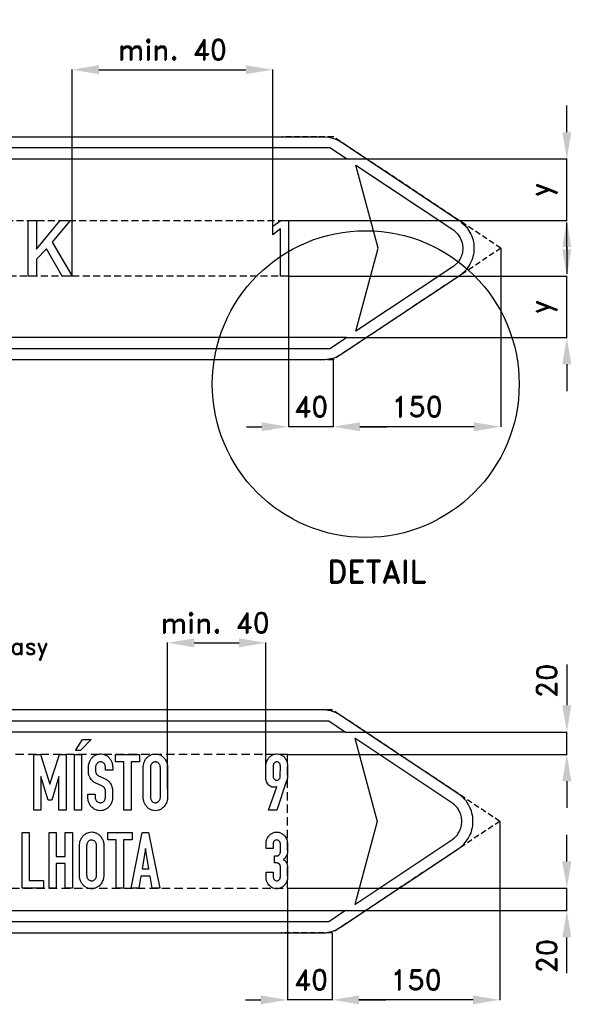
# Model space of a CAD drawing. Header units: millimetres. Extents: x 124 to 1188, y -20 to 923.
# Tile 3 of 3: x 694 to 1188, y 40 to 923. Entities that reach past the tile are written whole.
import ezdxf

# ---------------------------------------------------------------- set-up
doc = ezdxf.new("R2010")
doc.units = ezdxf.units.MM
doc.header["$LTSCALE"] = 5
doc.linetypes.add('ČÁRKOVANÁX2', pattern=[1.5, 1, -0.5])
doc.layers.add('Kóty', color=2, linetype='Continuous')
doc.layers.add('Značka', color=7, linetype='Continuous')
doc.styles.get("Standard").update_dxf_attribs({"font": 'romand.shx', "height": 18})
doc.dimstyles.get("Standard").update_dxf_attribs({"dimtxt": 18, "dimasz": 24, "dimexe": 0.18, "dimexo": 0.0625, "dimgap": 9, "dimtad": 1, "dimdec": 0, "dimzin": 0, "dimdsep": 46, "dimtxsty": 'Standard', "dimcen": 0.09, "dimadec": 0, "dimazin": 0, "dimtfac": 1, "dimtdec": 0, "dimtofl": 0, "dimtmove": 0, "dimatfit": 3, "dimfxl": 1, "dimtolj": 1, "dimtzin": 0, "dimarcsym": 0})

# ---------------------------------------------------------------- blocks, each defined once
blk = doc.blocks.new('*D1')
at = {"layer": 'Defpoints', "color": 0, "transparency": 16777216}
for p in [(1124.79, 718.07), (974.52, 618.07), (974.52, 558.07)]:
    blk.add_point(p, dxfattribs=at)
at = {"layer": 'Kóty', "color": 0, "lineweight": -2, "transparency": 16777216}
for p, q in [((1124.79, 718.01), (1124.79, 557.89)), ((974.52, 618.01), (974.52, 557.89)), ((1100.79, 558.07), (998.52, 558.07))]:
    blk.add_line(p, q, dxfattribs=at)
at = {"layer": 'Kóty', "color": 0, "transparency": 16777216}
for points in [[(998.52, 562.07), (998.52, 554.07), (974.52, 558.07)], [(1100.79, 562.07), (1100.79, 554.07), (1124.79, 558.07)]]:
    blk.add_solid(points, dxfattribs=at)
at = {"layer": 'Kóty', "color": 0, "transparency": 16777216, "insert": (1049.65, 576.07), "char_height": 18, "attachment_point": 5}
blk.add_mtext('\\A1;150', dxfattribs=at)
blk = doc.blocks.new('*D2')
at = {"layer": 'Defpoints', "color": 0, "transparency": 16777216}
for p in [(1123.85, 204.42), (973.58, 104.42), (973.58, 44.42)]:
    blk.add_point(p, dxfattribs=at)
at = {"layer": 'Kóty', "color": 0, "lineweight": -2, "transparency": 16777216}
for p, q in [((1123.85, 204.36), (1123.85, 44.24)), ((973.58, 104.36), (973.58, 44.24)), ((1099.85, 44.42), (997.58, 44.42))]:
    blk.add_line(p, q, dxfattribs=at)
at = {"layer": 'Kóty', "color": 0, "transparency": 16777216}
for points in [[(997.58, 48.42), (997.58, 40.42), (973.58, 44.42)], [(1099.85, 48.42), (1099.85, 40.42), (1123.85, 44.42)]]:
    blk.add_solid(points, dxfattribs=at)
at = {"layer": 'Kóty', "color": 0, "transparency": 16777216, "insert": (1048.72, 62.42), "char_height": 18, "attachment_point": 5}
blk.add_mtext('\\A1;150', dxfattribs=at)
blk = doc.blocks.new('*D3')
at = {"layer": 'Defpoints', "color": 0, "transparency": 16777216}
for p in [(986.51, 798.07), (1183.85, 798.07), (934.51, 743.08)]:
    blk.add_point(p, dxfattribs=at)
at = {"layer": 'Kóty', "color": 0, "lineweight": -2, "transparency": 16777216}
for p, q in [((1183.85, 822.07), (1183.85, 846.07)), ((986.57, 798.07), (1184.03, 798.07)), ((934.57, 743.08), (1184.03, 743.08)), ((1183.85, 719.08), (1183.85, 695.08))]:
    blk.add_line(p, q, dxfattribs=at)
at = {"layer": 'Kóty', "color": 0, "transparency": 16777216}
for points in [[(1179.85, 822.07), (1187.85, 822.07), (1183.85, 798.07)], [(1179.85, 719.08), (1187.85, 719.08), (1183.85, 743.08)]]:
    blk.add_solid(points, dxfattribs=at)
at = {"layer": 'Kóty', "color": 0, "transparency": 16777216, "insert": (1162.85, 770.58), "char_height": 18, "attachment_point": 5, "rotation": 90}
blk.add_mtext('\\A1;y', dxfattribs=at)
blk = doc.blocks.new('*D4')
at = {"layer": 'Defpoints', "color": 0, "transparency": 16777216}
for p in [(934.51, 693.07), (986.51, 638.07), (1183.85, 638.07)]:
    blk.add_point(p, dxfattribs=at)
at = {"layer": 'Kóty', "color": 0, "lineweight": -2, "transparency": 16777216}
for p, q in [((1183.85, 717.07), (1183.85, 741.07)), ((934.57, 693.07), (1184.03, 693.07)), ((986.57, 638.07), (1184.03, 638.07)), ((1183.85, 614.07), (1183.85, 590.07))]:
    blk.add_line(p, q, dxfattribs=at)
at = {"layer": 'Kóty', "color": 0, "transparency": 16777216}
for points in [[(1179.85, 717.07), (1187.85, 717.07), (1183.85, 693.07)], [(1179.85, 614.07), (1187.85, 614.07), (1183.85, 638.07)]]:
    blk.add_solid(points, dxfattribs=at)
at = {"layer": 'Kóty', "color": 0, "transparency": 16777216, "insert": (1162.85, 665.57), "char_height": 18, "attachment_point": 5, "rotation": 90}
blk.add_mtext('\\A1;y', dxfattribs=at)
blk = doc.blocks.new('*D10')
at = {"layer": 'Defpoints', "color": 0, "transparency": 16777216}
for p in [(920.29, 878.07), (920.29, 730.08), (740.54, 693.08)]:
    blk.add_point(p, dxfattribs=at)
at = {"layer": 'Kóty', "color": 0, "lineweight": -2, "transparency": 16777216}
for p, q in [((740.54, 693.15), (740.54, 878.25)), ((764.54, 878.07), (896.29, 878.07)), ((920.29, 730.14), (920.29, 878.25))]:
    blk.add_line(p, q, dxfattribs=at)
at = {"layer": 'Kóty', "color": 0, "transparency": 16777216}
for points in [[(764.54, 882.07), (764.54, 874.07), (740.54, 878.07)], [(896.29, 882.07), (896.29, 874.07), (920.29, 878.07)]]:
    blk.add_solid(points, dxfattribs=at)
at = {"layer": 'Kóty', "color": 0, "transparency": 16777216, "insert": (830.42, 896.07), "char_height": 18, "attachment_point": 5}
blk.add_mtext('\\A1;min. 40', dxfattribs=at)

msp = doc.modelspace()

# ---------------------------------------------------------------- linework, layer by layer
at = {"layer": 'Kóty'}
for p, q in [((934.51, 693.01), (934.51, 557.89)), ((974.52, 618.01), (974.52, 557.89)), ((896.78, 558.07), (910.51, 558.07)), ((998.52, 558.07), (1022.52, 558.07)), ((826.08, 233.2), (826.08, 364.6)), ((850.08, 364.42), (890.26, 364.42)), ((914.26, 242.53), (914.26, 364.6)), ((1183.85, 344.91), (1183.85, 308.42)), ((985.64, 284.42), (1184.03, 284.42)), ((933.64, 264.42), (1184.03, 264.42)), ((1183.85, 240.42), (1183.85, 216.42)), ((1183.85, 168.42), (1183.85, 192.42)), ((933.58, 144.36), (933.58, 44.24)), ((933.64, 144.42), (1184.03, 144.42)), ((985.64, 124.42), (1184.03, 124.42)), ((973.58, 104.36), (973.58, 44.24)), ((1183.85, 68.22), (1183.85, 100.42)), ((895.85, 44.42), (909.58, 44.42)), ((997.58, 44.42), (1021.58, 44.42))]:
    msp.add_line(p, q, dxfattribs=at)
for points in [[(1183.85, 743.08), (1183.85, 798.07)], [(1183.85, 638.07), (1183.85, 693.07)], [(974.52, 558.07), (934.51, 558.07)], [(1183.85, 264.42), (1183.85, 284.42)], [(1183.85, 124.42), (1183.85, 144.42)], [(973.58, 44.42), (933.58, 44.42)]]:
    msp.add_lwpolyline(points, dxfattribs=at)
for points in [[(910.51, 562.07), (910.51, 554.07), (934.51, 558.07)], [(998.52, 562.07), (998.52, 554.07), (974.52, 558.07)], [(850.08, 368.42), (850.08, 360.42), (826.08, 364.42)], [(890.26, 368.42), (890.26, 360.42), (914.26, 364.42)], [(1179.85, 308.42), (1187.85, 308.42), (1183.85, 284.42)], [(1179.85, 240.42), (1187.85, 240.42), (1183.85, 264.42)], [(1179.85, 168.42), (1187.85, 168.42), (1183.85, 144.42)], [(1179.85, 100.42), (1187.85, 100.42), (1183.85, 124.42)], [(909.58, 48.42), (909.58, 40.42), (933.58, 44.42)], [(997.58, 48.42), (997.58, 40.42), (973.58, 44.42)]]:
    msp.add_solid(points, dxfattribs=at)
at = {"layer": 'Značka', "color": 6, "linetype": 'ČÁRKOVANÁX2'}
for p, q in [((974.52, 818.07), (928.73, 818.07)), ((1124.79, 718.07), (974.52, 818.07)), ((1124.79, 718.07), (974.52, 618.07)), ((974.52, 618.07), (928.73, 618.07)), ((973.58, 304.42), (927.79, 304.42)), ((1123.85, 204.42), (973.58, 304.42)), ((1123.85, 204.42), (973.58, 104.42)), ((973.58, 104.42), (927.79, 104.42))]:
    msp.add_line(p, q, dxfattribs=at)
at = {"layer": 'Značka', "color": 3}
for points in [[(304.51, 818.07), (965.44, 818.07), (966.32, 818.05), (967.2, 818.02), (970.69, 817.62), (974.12, 816.79), (977.44, 815.59), (980.56, 813.98), (981.32, 813.52), (982.06, 813.05), (1087.25, 743.05)], [(971.48, 808.07), (304.51, 808.07)], [(474.51, 798.07), (986.51, 798.07), (971.48, 808.07)], [(701.26, 693.08), (701.26, 743.07), (708.8, 743.07), (708.8, 717.16), (729.82, 743.07), (738.76, 743.07), (722.66, 723.42), (740.54, 693.08), (731.61, 693.08), (717.72, 717.56), (708.8, 708.17), (708.8, 693.08), (701.26, 693.08)], [(927.39, 693.07), (927.39, 735.48), (920.29, 730.14), (920.29, 737.73), (927.47, 743.08), (934.51, 743.08), (934.51, 693.07), (927.39, 693.07)], [(304.51, 628.07), (971.48, 628.07), (986.51, 638.07), (474.51, 638.07)], [(303.58, 294.42), (970.55, 294.42), (985.58, 284.42), (518.58, 284.42)], [(749.97, 277.82), (757.56, 277.82), (748.04, 268), (743.58, 268), (749.97, 277.82)], [(706.22, 214.42), (706.22, 264.42), (712.34, 264.42), (720.71, 237.66), (729.2, 264.42), (735.2, 264.42), (735.18, 214.42), (728.71, 214.42), (728.75, 244.72), (722.31, 223.34), (719.12, 223.34), (712.69, 244.72), (712.67, 214.42), (706.22, 214.42)], [(742.7, 214.42), (742.7, 264.42), (749.12, 264.42), (749.12, 214.42), (742.7, 214.42)], [(787.02, 214.42), (787.02, 257.75), (779.36, 257.75), (779.36, 264.42), (801.1, 264.42), (801.1, 257.75), (793.46, 257.75), (793.46, 214.42), (787.02, 214.42)], [(695.77, 144.42), (695.77, 194.42), (702.2, 194.42), (702.2, 151.51), (715.06, 151.51), (715.06, 144.42), (695.77, 144.42)], [(719.93, 144.42), (719.93, 194.42), (726.35, 194.42), (726.35, 172.98), (734.4, 172.98), (734.4, 194.42), (740.79, 194.42), (740.79, 144.42), (734.4, 144.42), (734.4, 166.71), (726.35, 166.71), (726.35, 144.42), (719.93, 144.42)], [(780.17, 144.42), (780.17, 187.75), (772.51, 187.75), (772.51, 194.42), (794.25, 194.42), (794.25, 187.75), (786.61, 187.75), (786.61, 144.42), (780.17, 144.42)], [(793.5, 144.42), (803.48, 194.43), (809.12, 194.43), (819.18, 144.42), (812.34, 144.42), (810.47, 155.13), (802.1, 155.13), (800.28, 144.42), (793.5, 144.42)], [(803.24, 161.84), (809.39, 161.84), (806.3, 180.1), (803.24, 161.84)]]:
    msp.add_lwpolyline(points, dxfattribs=at)
for points in [[(994.84, 792.53), (1081.71, 734.72), (1082.51, 734.15), (1083.29, 733.55), (1086.09, 730.8), (1088.26, 727.51), (1090.07, 722.95, -0.065564), (1090.63, 718.07, -0.065244), (1090.06, 713.2, -0.063645), (1088.26, 708.63), (1086.1, 705.32), (1083.29, 702.59), (1082.51, 701.99), (1081.71, 701.42), (994.84, 643.61), (1014.84, 718.07), (994.84, 792.53)], [(1087.25, 743.05), (1088.45, 742.19), (1089.62, 741.29), (1093.81, 737.17), (1097.08, 732.24, -0.065319), (1099.78, 725.38, -0.065571), (1100.63, 718.07, -0.065261), (1099.77, 710.76, -0.063608), (1097.08, 703.9), (1093.83, 698.95), (1089.62, 694.85), (1088.45, 693.95), (1087.25, 693.09), (982.06, 623.09), (981.31, 622.62), (980.56, 622.16), (977.43, 620.56), (974.12, 619.35), (970.69, 618.51), (967.2, 618.12), (966.32, 618.09), (965.44, 618.07), (304.51, 618.07)], [(1086.32, 179.45), (1087.52, 180.31), (1088.69, 181.2, 0.052398), (1092.88, 185.33, 0.052548), (1096.15, 190.26, 0.065348), (1098.85, 197.11, 0.065557), (1099.7, 204.42, 0.065247), (1098.84, 211.73, 0.063615), (1096.15, 218.59, 0.052539), (1092.9, 223.55, 0.057379), (1088.69, 227.65), (1087.52, 228.54), (1086.32, 229.4), (981.13, 299.4), (980.38, 299.87), (979.63, 300.33, 0.031468), (976.5, 301.93, 0.030488), (973.19, 303.14, 0.031576), (969.76, 303.99, 0.03491), (966.27, 304.37, 0.006936), (965.39, 304.41), (964.51, 304.42), (303.58, 304.42)], [(993.91, 129.96), (1080.78, 187.77), (1081.58, 188.35), (1082.36, 188.94, 0.052414), (1085.16, 191.69, 0.052552), (1087.33, 194.98, 0.06533), (1089.13, 199.55, 0.065569), (1089.7, 204.42, 0.065251), (1089.13, 209.3, 0.063612), (1087.33, 213.87, 0.052534), (1085.17, 217.17, 0.057372), (1082.36, 219.91), (1081.58, 220.5), (1080.78, 221.07), (993.91, 278.88), (1013.91, 204.42), (993.91, 129.96)], [(761.19, 228.76), (761.19, 226.07), (761.2, 225.94), (761.2, 225.82, 0.061013), (761.47, 224.38, 0.077117), (762.13, 223.07, 0.068398), (762.88, 222.18, 0.073172), (763.84, 221.54, 0.078004), (765.03, 221.17, 0.067436), (766.29, 221.14, 0.069361), (767.56, 221.43, 0.082416), (768.66, 222.07, 0.084514), (769.58, 223.09, 0.067291), (770.16, 224.34), (770.29, 224.78), (770.38, 225.23), (770.41, 225.42), (770.43, 225.61), (770.43, 231.46), (770.43, 231.67), (770.42, 231.88, 0.051958), (770.28, 232.73), (769.98, 233.54), (769.58, 234.32, 0.055308), (769.05, 235), (768.64, 235.36), (768.2, 235.67), (768.01, 235.78), (767.83, 235.88), (761.95, 238.51), (761.81, 238.57), (761.67, 238.63, -0.039565), (760.62, 239.2, -0.029761), (759.65, 239.92, -0.048313), (758.02, 241.52, -0.050696), (756.75, 243.4, -0.058215), (755.7, 245.85, -0.056289), (755.23, 248.47), (755.21, 248.68), (755.2, 248.9), (755.2, 253.17), (755.2, 253.52), (755.21, 253.87, -0.047047), (755.48, 255.74, -0.038254), (756.07, 257.54, -0.055452), (757.36, 260.07, -0.0658), (759.22, 262.2, -0.071969), (761.6, 263.86, -0.076436), (764.35, 264.75, -0.065735), (766.75, 264.9, -0.065045), (769.1, 264.42, -0.080108), (771.91, 262.99, -0.071419), (774.18, 260.78, -0.057267), (775.62, 258.55, -0.054804), (776.52, 256.07), (776.76, 254.99), (776.89, 253.89), (776.91, 253.65), (776.92, 253.4), (776.92, 250.15), (770.49, 250.15), (770.49, 252.86), (770.48, 253), (770.47, 253.14), (770.34, 254, 0.046049), (770.09, 254.84, 0.078626), (769.46, 255.96, 0.073063), (768.51, 256.85, 0.070125), (767.46, 257.43, 0.079458), (766.3, 257.68, 0.107886), (764.64, 257.44, 0.099451), (763.19, 256.55, 0.082555), (762.29, 255.48, 0.080759), (761.78, 254.2), (761.68, 253.71), (761.62, 253.21), (761.61, 253.06), (761.6, 252.91), (761.6, 249.69), (761.61, 249.56), (761.62, 249.43, 0.039348), (761.77, 248.47, 0.045127), (762.09, 247.54, 0.045372), (762.51, 246.75, 0.048858), (763.07, 246.05), (763.42, 245.72), (763.81, 245.43), (763.96, 245.35), (764.1, 245.27), (768.97, 243.1), (769.13, 243.02), (769.28, 242.93), (770.34, 242.43, -0.024535), (771.37, 241.89, -0.048885), (772.66, 240.98, -0.037136), (773.78, 239.84, -0.041584), (774.99, 238.24, -0.044452), (775.89, 236.46, -0.043936), (776.53, 234.46, -0.036992), (776.85, 232.4), (776.86, 232.23), (776.87, 232.07), (776.87, 225.72), (776.86, 225.59), (776.85, 225.45), (776.69, 224.05), (776.42, 222.66, -0.064102), (775.41, 219.96, -0.065546), (773.74, 217.59, -0.060013), (771.88, 215.88, -0.063173), (769.66, 214.68, -0.06577), (767.17, 214.02, -0.065944), (764.58, 214.02, -0.085814), (761.24, 214.99, -0.083832), (758.39, 217.01, -0.071576), (756.49, 219.37, -0.066967), (755.31, 222.14, -0.031546), (754.95, 223.69), (754.77, 225.26), (754.76, 225.43), (754.74, 225.59), (754.74, 228.76), (761.19, 228.76)], [(804.3, 253.22), (804.31, 253.43), (804.32, 253.63, -0.046626), (804.77, 256.25, -0.056425), (805.74, 258.74, -0.067892), (807.38, 261.21, -0.070624), (809.63, 263.14, -0.057476), (811.65, 264.2, -0.060379), (813.85, 264.76, -0.072763), (816.61, 264.77, -0.073514), (819.25, 263.99, -0.082469), (821.96, 262.24, -0.068116), (824.06, 259.73, -0.064811), (825.48, 256.89, -0.07638), (826.06, 253.82), (826.07, 253.61), (826.08, 253.4), (826.08, 225.64), (826.06, 225.41), (826.04, 225.19, -0.034102), (825.7, 223.07, -0.042926), (825.04, 221.01, -0.081072), (823.13, 217.77, -0.092858), (820.26, 215.38, -0.071234), (817.83, 214.32, -0.070005), (815.2, 213.97, -0.069607), (812.54, 214.31, -0.070161), (810.07, 215.35, -0.063559), (808.07, 216.86, -0.054084), (806.46, 218.82, -0.057253), (805.14, 221.28, -0.064245), (804.45, 223.97), (804.37, 224.65), (804.32, 225.33), (804.31, 225.52), (804.3, 225.7), (804.3, 253.22)], [(924.12, 235.43), (923.35, 235.21, -0.023154), (922.57, 235.04, -0.072459), (920.62, 235, -0.077903), (918.75, 235.52, -0.075829), (917.14, 236.51, -0.064211), (915.85, 237.91, -0.069203), (914.78, 239.86, -0.073505), (914.3, 242), (914.28, 242.23), (914.26, 242.47), (914.27, 254.51), (914.27, 254.62), (914.28, 254.73), (914.44, 256.17), (914.8, 257.58, -0.072276), (916.13, 260.46, -0.084136), (918.28, 262.8, -0.075094), (920.5, 264.17, -0.078319), (923.02, 264.82, -0.078924), (925.64, 264.72, -0.075934), (928.12, 263.83, -0.081109), (930.49, 262.09, -0.076295), (932.21, 259.72, -0.059337), (933.13, 257.43, -0.049368), (933.54, 255), (933.56, 254.75), (933.58, 254.5), (933.57, 244.62), (933.55, 244.38), (933.52, 244.14), (933.45, 243.39), (933.35, 242.65), (933.19, 241.88), (932.98, 241.13), (932.89, 240.86), (932.8, 240.59), (923.87, 214.42), (916.64, 214.42), (924.12, 235.43)], [(810.74, 252.84), (810.74, 226.08), (810.75, 225.9), (810.76, 225.73, 0.052414), (811.03, 224.35, 0.074002), (811.64, 223.09, 0.086619), (812.6, 221.99, 0.094813), (813.88, 221.31, 0.093629), (815.27, 221.1, 0.090402), (816.65, 221.4, 0.081103), (817.78, 222.05, 0.071891), (818.67, 223.02, 0.052788), (819.18, 223.91, 0.048367), (819.5, 224.88), (819.58, 225.32), (819.63, 225.76), (819.63, 225.93), (819.64, 226.09), (819.64, 252.91), (819.62, 253.09), (819.61, 253.28, 0.051117), (819.39, 254.41, 0.062265), (818.91, 255.47, 0.08529), (817.98, 256.62, 0.091884), (816.71, 257.38, 0.093829), (815.27, 257.68, 0.094341), (813.82, 257.44, 0.085238), (812.62, 256.81, 0.079627), (811.7, 255.83, 0.053721), (811.22, 254.97, 0.043309), (810.91, 254.04), (810.81, 253.59), (810.75, 253.14), (810.74, 252.99), (810.74, 252.84)], [(927.14, 244.75), (927.15, 254.26), (927.14, 254.39), (927.13, 254.52, 0.072455), (926.86, 255.65, 0.091249), (926.24, 256.64, 0.103798), (925.26, 257.43, 0.113833), (924.06, 257.73, 0.097574), (923.02, 257.59, 0.087014), (922.1, 257.1, 0.060003), (921.56, 256.59, 0.056007), (921.15, 255.97), (920.88, 255.29), (920.74, 254.56), (920.72, 254.41), (920.71, 254.26), (920.7, 244.7), (920.71, 244.47), (920.73, 244.24, 0.073968), (920.97, 243.27, 0.074795), (921.5, 242.4, 0.067873), (922.1, 241.8, 0.073796), (922.84, 241.39, 0.090068), (923.86, 241.19, 0.093732), (924.89, 241.35, 0.094492), (925.82, 241.87, 0.080585), (926.53, 242.67, 0.066262), (926.94, 243.51, 0.065844), (927.12, 244.41), (927.13, 244.58), (927.14, 244.75)], [(747.17, 183.22), (747.18, 183.43), (747.2, 183.63, -0.046626), (747.64, 186.25, -0.056438), (748.61, 188.74, -0.067907), (750.26, 191.21, -0.070631), (752.51, 193.14, -0.057489), (754.52, 194.2, -0.060383), (756.72, 194.76, -0.072752), (759.48, 194.77, -0.073513), (762.12, 193.99, -0.082463), (764.83, 192.24, -0.068101), (766.93, 189.73, -0.064805), (768.36, 186.89, -0.076399), (768.93, 183.81), (768.94, 183.61), (768.95, 183.4), (768.95, 155.64), (768.93, 155.41), (768.91, 155.19, -0.034103), (768.58, 153.07, -0.042926), (767.92, 151.01, -0.081071), (766.01, 147.77, -0.092868), (763.13, 145.38, -0.071251), (760.7, 144.32, -0.070006), (758.08, 143.97, -0.069609), (755.41, 144.3, -0.070154), (752.95, 145.35, -0.063548), (750.94, 146.86, -0.054083), (749.33, 148.81, -0.057263), (748.01, 151.28, -0.064266), (747.32, 153.97), (747.24, 154.65), (747.19, 155.33), (747.18, 155.52), (747.17, 155.7), (747.17, 183.22)], [(914.32, 158.74), (920.75, 158.74), (920.75, 154.8), (920.76, 154.61), (920.78, 154.41, 0.072382), (921.1, 153.12, 0.103618), (921.84, 152.03, 0.107341), (922.87, 151.31, 0.116155), (924.09, 151.1, 0.107525), (925.21, 151.36, 0.097107), (926.13, 152.04, 0.061679), (926.6, 152.65), (926.91, 153.35), (927.05, 153.83), (927.14, 154.32), (927.15, 154.42), (927.16, 154.51), (927.16, 163.84), (927.16, 163.98), (927.15, 164.12, 0.075327), (926.96, 164.95), (926.55, 165.72), (926.12, 166.25, 0.063979), (925.59, 166.66, 0.061017), (924.93, 166.96, 0.031602), (924.22, 167.14), (924.02, 167.18), (923.82, 167.21), (921.95, 167.21), (921.95, 173.41), (923.88, 173.41), (924.06, 173.4, 0.017744), (924.23, 173.4, 0.066219), (924.78, 173.51, 0.048588), (925.3, 173.74, 0.058649), (925.94, 174.17, 0.066521), (926.44, 174.75), (926.7, 175.19), (926.91, 175.67), (927.05, 176.09), (927.14, 176.53), (927.15, 176.64), (927.15, 176.76), (927.15, 184.05), (927.15, 184.25), (927.15, 184.45), (926.99, 185.28), (926.63, 186.06, 0.06434), (926.11, 186.78, 0.076033), (925.41, 187.32, 0.086665), (924.49, 187.67, 0.090363), (923.52, 187.68, 0.112351), (922.34, 187.23, 0.089048), (921.41, 186.34, 0.0703), (920.93, 185.53, 0.096085), (920.74, 184.63), (920.74, 184.49), (920.74, 184.36), (920.74, 180.13), (914.32, 180.13), (914.32, 184.51), (914.32, 184.68), (914.32, 184.85, -0.052032), (914.57, 186.66, -0.042314), (915.16, 188.41, -0.053348), (916.29, 190.55, -0.060891), (917.86, 192.37, -0.072136), (920.02, 193.91, -0.081741), (922.53, 194.73, -0.084195), (925.21, 194.76, -0.079677), (927.77, 193.94, -0.069021), (929.81, 192.6, -0.059285), (931.44, 190.79, -0.048543), (932.52, 189.01, -0.051889), (933.22, 187.06), (933.41, 186.17), (933.53, 185.27), (933.55, 184.99), (933.58, 184.71), (933.58, 177.03), (933.56, 176.78), (933.54, 176.53, -0.04484), (933.27, 175.12, -0.043384), (932.76, 173.76, -0.05693), (931.82, 172.18, -0.06678), (930.54, 170.89), (930.15, 170.59), (929.74, 170.3), (930.42, 169.8), (931.07, 169.25, -0.055082), (932.15, 168, -0.055859), (932.94, 166.54), (933.33, 165.36), (933.53, 164.14), (933.55, 163.92), (933.57, 163.7), (933.57, 154.24), (933.57, 153.98), (933.57, 153.72, -0.071617), (933.11, 151.18, -0.063274), (931.99, 148.82, -0.065972), (930.32, 146.68, -0.073547), (928.15, 145.1, -0.060282), (926.24, 144.3, -0.06301), (924.19, 143.99, -0.074884), (921.7, 144.26, -0.072685), (919.39, 145.23, -0.060622), (917.68, 146.5, -0.054018), (916.29, 148.14, -0.060384), (915.09, 150.34, -0.066099), (914.49, 152.75), (914.41, 153.45), (914.35, 154.15), (914.33, 154.28), (914.32, 154.41), (914.32, 158.74)], [(753.61, 182.84), (753.61, 156.08), (753.62, 155.9), (753.64, 155.73, 0.052433), (753.91, 154.35, 0.073979), (754.51, 153.09, 0.086629), (755.47, 151.99, 0.094832), (756.75, 151.31, 0.093628), (758.15, 151.1, 0.090408), (759.52, 151.4, 0.081095), (760.66, 152.05, 0.071881), (761.54, 153.02, 0.052758), (762.05, 153.91, 0.048421), (762.37, 154.88), (762.46, 155.32), (762.5, 155.76), (762.51, 155.93), (762.51, 156.09), (762.51, 182.91), (762.5, 183.09), (762.48, 183.28, 0.051091), (762.26, 184.41, 0.062335), (761.78, 185.47, 0.085354), (760.85, 186.62, 0.091875), (759.59, 187.38, 0.093841), (758.14, 187.68, 0.094339), (756.69, 187.44, 0.085217), (755.5, 186.81, 0.07963), (754.57, 185.83, 0.053753), (754.09, 184.97, 0.043345), (753.78, 184.04), (753.69, 183.59), (753.63, 183.14), (753.62, 182.99), (753.61, 182.84)], [(303.58, 104.42), (964.51, 104.42, 0.002012), (965.39, 104.44, 0.006033), (966.27, 104.48, 0.031471), (969.76, 104.88, 0.030494), (973.19, 105.71, 0.031564), (976.51, 106.9, 0.034909), (979.63, 108.52), (980.38, 108.98), (981.13, 109.45), (1086.32, 179.45)], [(518.39, 124.43), (985.58, 124.42), (970.55, 114.42), (303.58, 114.42, -0.003576)]]:
    msp.add_lwpolyline(points, format="xyb", dxfattribs=at)
at = {"layer": 'Značka', "color": 6, "linetype": 'ČÁRKOVANÁX2', "ltscale": 1.25}
msp.add_lwpolyline([(484.51, 743.07), (934.51, 743.07), (934.51, 693.07), (484.51, 693.07), (484.51, 743.07)], dxfattribs=at)
at = {"layer": 'Značka', "color": 6, "linetype": 'ČÁRKOVANÁX2', "ltscale": 1.5}
msp.add_lwpolyline([(933.58, 264.42), (528.58, 264.42), (528.58, 144.42), (933.58, 144.42), (933.58, 264.42)], dxfattribs=at)
at = {"layer": 'Značka', "color": 7}
msp.add_circle((1003.67, 596.31), 137.5, dxfattribs=at)

# ---------------------------------------------------------------- texts
at = {"layer": 'Kóty', "char_height": 18, "attachment_point": 5}
for s, insert in [('\\A1;40', (954.81, 576.07)), ('\\A1;min. 40', (868.79, 382.42)), ('\\A1;40', (954.62, 62.42))]:
    msp.add_mtext(s, dxfattribs=dict(at, insert=insert))
at = {"layer": 'Kóty', "insert": (616.99, 393.84), "char_height": 15, "attachment_point": 1}
msp.add_mtext_dynamic_manual_height_columns('Logo\\Pcyklotrasy', width=94.4932, gutter_width=100, heights=[0], dxfattribs=at)
at = {"layer": 'Kóty', "char_height": 18, "attachment_point": 5, "rotation": 90}
for insert in [(1165.85, 330.29), (1165.85, 83.54)]:
    msp.add_mtext('\\A1;20', dxfattribs=dict(at, insert=insert))
at = {"layer": 'Značka', "color": 7, "insert": (1013.35, 428.12), "char_height": 20, "attachment_point": 5}
msp.add_mtext('\\A1;DETAIL', dxfattribs=at)

# ---------------------------------------------------------------- dimensions: what is measured, and where the dimension line sits
at = {"layer": 'Kóty'}
dim = msp.add_linear_dim(base=(920.29, 878.07), p1=(740.54, 693.08), p2=(920.29, 730.08), text='min. 40', dimstyle='Standard', dxfattribs=at)
dim.commit()
dim.dimension.update_dxf_attribs({"geometry": '*D10', "text_midpoint": (830.42, 896.07)})
for base, p1, p2, picture, middle in [((1183.85, 798.07), (934.51, 743.08), (986.51, 798.07), '*D3', (1162.85, 770.58)), ((1183.85, 638.07), (934.51, 693.07), (986.51, 638.07), '*D4', (1162.85, 665.57))]:
    dim = msp.add_linear_dim(base=base, p1=p1, p2=p2, angle=90, text='y', dimstyle='Standard', dxfattribs=at)
    dim.commit()
    dim.dimension.update_dxf_attribs({"geometry": picture, "text_midpoint": middle})
for base, p1, p2, picture, middle in [((974.52, 558.07), (1124.79, 718.07), (974.52, 618.07), '*D1', (1049.65, 576.07)), ((973.58, 44.42), (1123.85, 204.42), (973.58, 104.42), '*D2', (1048.72, 62.42))]:
    dim = msp.add_linear_dim(base=base, p1=p1, p2=p2, angle=180, dimstyle='Standard', dxfattribs=at)
    dim.commit()
    dim.dimension.update_dxf_attribs({"geometry": picture, "text_midpoint": middle})

doc.saveas('drawing.dxf')
